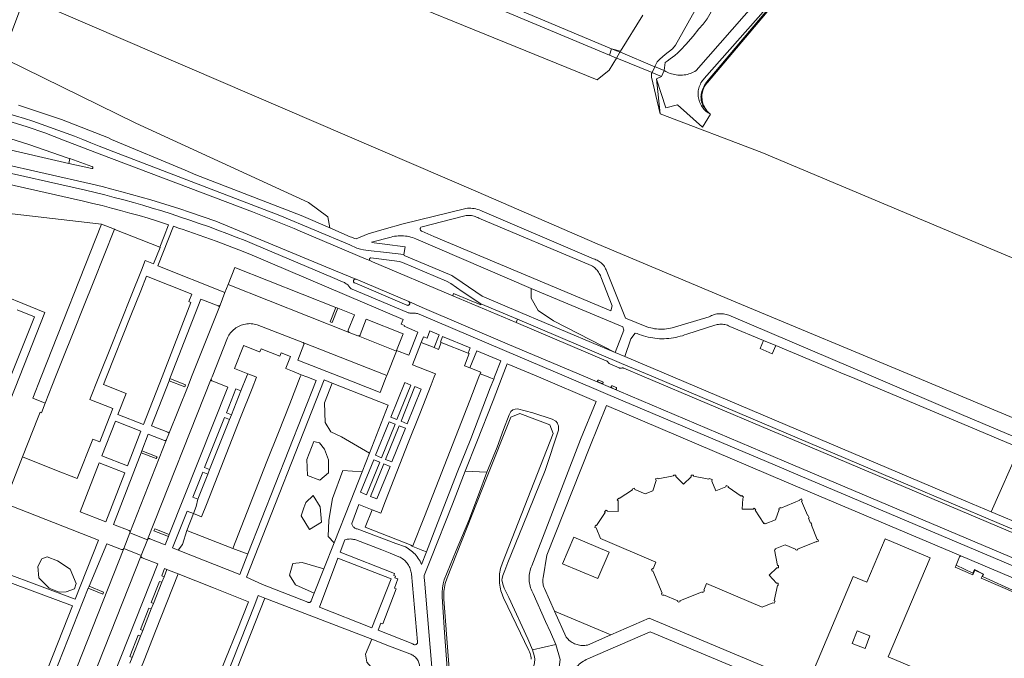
# Model space of a CAD drawing. Header units: metres. Extents: x 89888 to 94270, y 464165 to 468904.
# Tile 241 of 256: x 92539 to 92801, y 467175 to 467345. Entities that reach past the tile are written whole.
import ezdxf

# ---------------------------------------------------------------- set-up
doc = ezdxf.new("R2010")
doc.units = ezdxf.units.M
for name, color, linetype, lineweight in [('B_BEBOUWINGSGRENS_0', 251, 'CONTINUOUS', 13), ('G_GRENS_ALGEMEEN_0', 251, 'CONTINUOUS', 13), ('K_KUNSTWERKGRENS_1', 251, 'CONTINUOUS', 13), ('T_CULTUURGRENS_0', 251, 'CONTINUOUS', 13), ('T_HEK_LIJN_0', 251, 'CONTINUOUS', 13), ('V_WEGGRENS_0', 251, 'CONTINUOUS', 13), ('W_WALBESCHERMING_LIJN_0', 251, 'CONTINUOUS', 13), ('W_WATERGRENS_0', 251, 'CONTINUOUS', 13)]:
    doc.layers.add(name, color=color, linetype=linetype, lineweight=lineweight)

msp = doc.modelspace()

# ---------------------------------------------------------------- linework, layer by layer
at = {"layer": 'B_BEBOUWINGSGRENS_0'}
for p, q in [((92643.66, 467253.18), (92645.97, 467259.08)), ((92645.97, 467259.08), (92649.34, 467257.76)), ((92651.24, 467259.09), (92658.39, 467256.29)), ((92661.6, 467250.85), (92661.27, 467250)), ((92614.08, 467250.58), (92613.85, 467250)), ((92583.75, 467209.29), (92585.5, 467213.74)), ((92595.95, 467204.49), (92583.75, 467209.29))]:
    msp.add_line(p, q, dxfattribs=at)
for points in [[(92553.58, 467261.71), (92556.31, 467268.57), (92559.04, 467275.42), (92561.77, 467282.28), (92564.5, 467289.14)], [(92564.5, 467289.14), (92564.66, 467289.11), (92576.59, 467284.37)], [(92576.59, 467284.37), (92576.65, 467284.34), (92574.92, 467280.03), (92572.72, 467280.91), (92571.68, 467278.32), (92568.95, 467271.46), (92566.22, 467264.6), (92563.49, 467257.75), (92560.76, 467250.89), (92560.4, 467250), (92558.03, 467244.03), (92564.13, 467241.6), (92561.71, 467235.52), (92560.62, 467232.78), (92558.79, 467233.5), (92554.66, 467223.02), (92548.67, 467225.38), (92540.12, 467228.77)], [(92546.15, 467243.05), (92548.12, 467248), (92548.91, 467250), (92550.85, 467254.86), (92553.58, 467261.71)], [(92649.34, 467257.76), (92650.53, 467257.29), (92651.24, 467259.09)], [(92599.93, 467250.83), (92596.37, 467252.23), (92598.74, 467258.27), (92598.76, 467258.32), (92603.01, 467256.64), (92603.1, 467256.61), (92603.44, 467257.47), (92608.4, 467255.48), (92608.75, 467256.37), (92611.26, 467255.38), (92610.05, 467252.34), (92609.99, 467252.19), (92611.76, 467251.49), (92614.08, 467250.58)], [(92658.39, 467256.29), (92658.68, 467256.18), (92657.41, 467252.95), (92658.81, 467252.4)], [(92595, 467231.53), (92598.02, 467239.22), (92601.04, 467246.9), (92602.24, 467249.92), (92602.04, 467250), (92599.93, 467250.83)], [(92642.52, 467232.48), (92645.53, 467240.17), (92648.54, 467247.86), (92649.37, 467250), (92649.69, 467250.82), (92643.66, 467253.18)], [(92658.81, 467252.4), (92661.76, 467251.25), (92661.6, 467250.85)], [(92613.85, 467250), (92611.06, 467242.89), (92608.04, 467235.21), (92605.01, 467227.53), (92601.99, 467219.85), (92598.97, 467212.17), (92595.95, 467204.49)], [(92661.27, 467250), (92658.82, 467243.75), (92655.81, 467236.06), (92652.8, 467228.37), (92649.79, 467220.68), (92646.79, 467213), (92643.72, 467205.17), (92643.3, 467205.34)], [(92540.12, 467228.77), (92544.27, 467239.31), (92544.78, 467240.61), (92545.12, 467240.47), (92546.15, 467243.05)], [(92632.88, 467214.74), (92635.22, 467213.83), (92636.5, 467217.11), (92639.51, 467224.8), (92642.52, 467232.48)], [(92585.5, 467213.74), (92587.66, 467212.89), (92588.95, 467216.17), (92591.98, 467223.85), (92595, 467231.53)], [(92740.98, 467214.83), (92739.93, 467212.05), (92737.2, 467211.02), (92737.09, 467211.21), (92736.88, 467211.08), (92734.54, 467214.62), (92734.71, 467214.78), (92734.29, 467215.21), (92734, 467214.93), (92731.15, 467214.89), (92731.27, 467217.76), (92731.52, 467218.07), (92731, 467218.51), (92730.85, 467218.34), (92727.38, 467220.74), (92727.47, 467220.95), (92726.91, 467221.19), (92726.76, 467220.82), (92724.14, 467219.74), (92723.05, 467222.38), (92723.19, 467222.76), (92722.38, 467223.05), (92722.3, 467222.83), (92718.18, 467223.69), (92718.18, 467223.93), (92717.6, 467223.93), (92717.61, 467223.52), (92715.55, 467221.54), (92713.51, 467223.56), (92713.52, 467223.96), (92712.93, 467223.97), (92712.92, 467223.73), (92708.8, 467222.94), (92708.71, 467223.15), (92708.13, 467222.92), (92708.27, 467222.56), (92707.41, 467219.8), (92705.38, 467218.97), (92702.67, 467220.1), (92702.52, 467220.47), (92701.94, 467220.23), (92702.03, 467220.02), (92698.52, 467217.71), (92698.36, 467217.87), (92697.93, 467217.43), (92698.21, 467217.16), (92698.18, 467214.32), (92695.35, 467214.37), (92695.07, 467214.64), (92694.62, 467214.19), (92694.79, 467214.03), (92692.44, 467210.55), (92692.23, 467210.64), (92691.98, 467210.09), (92692.33, 467209.93), (92693.5, 467207.12), (92708.24, 467200.87), (92707.48, 467199.08), (92707.29, 467199.14), (92707.07, 467198.84), (92707.23, 467198.46), (92707.41, 467198.53), (92709.87, 467192.6), (92709.68, 467192.53), (92709.83, 467192.18), (92710.17, 467192.04), (92710.25, 467192.23), (92714.05, 467190.62), (92713.97, 467190.42), (92714.32, 467190.29), (92714.67, 467190.41), (92714.6, 467190.6), (92720.55, 467193.01), (92720.63, 467192.83), (92720.98, 467192.97), (92721.12, 467193.31), (92720.94, 467193.39), (92721.7, 467195.16), (92736.43, 467188.96), (92739.28, 467190.09), (92739.62, 467189.95), (92739.86, 467190.53), (92739.65, 467190.61), (92740.48, 467194.69), (92740.71, 467194.71), (92740.66, 467195.31), (92740.27, 467195.29), (92738.3, 467197.38), (92740.35, 467199.37), (92740.73, 467199.36), (92740.74, 467199.99), (92740.5, 467199.99), (92739.71, 467204.11), (92739.93, 467204.2), (92739.85, 467204.38), (92742.5, 467205.47), (92745.26, 467204.34), (92745.21, 467204.18), (92745.54, 467204.04), (92745.86, 467204.17), (92745.8, 467204.32), (92750.84, 467206.36)], [(92750.84, 467206.36), (92750.9, 467206.21), (92751.4, 467206.41), (92751.2, 467206.91), (92751.05, 467206.84), (92749.5, 467210.64), (92749.65, 467210.7), (92749.42, 467211.27), (92749.27, 467211.21), (92748.73, 467212.54), (92748.88, 467212.6), (92748.58, 467213.34), (92748.43, 467213.28), (92746.89, 467217.06), (92747.04, 467217.12), (92746.83, 467217.62), (92746.34, 467217.42), (92746.4, 467217.27), (92741.38, 467215.22), (92741.32, 467215.37), (92740.96, 467215.22), (92740.82, 467214.9), (92740.98, 467214.83)], [(92643.3, 467205.34), (92631.07, 467210.12), (92632.88, 467214.74)], [(92686.48, 467207.53), (92683.46, 467200.4), (92692.84, 467196.49), (92695.8, 467203.49), (92686.48, 467207.53)], [(92802.01, 467162.19), (92769.9, 467175.77), (92781, 467202.01), (92769.05, 467207.06), (92764.19, 467195.55), (92760.59, 467197.07)], [(92569.34, 467167.29), (92572.37, 467174.9), (92575.4, 467182.51), (92578.42, 467190.12), (92581.45, 467197.73)], [(92581.45, 467197.73), (92590.77, 467194.03), (92600.09, 467190.32)], [(92760.59, 467197.07), (92749.6, 467171.08), (92762.91, 467165.45), (92763.55, 467166.96), (92797.88, 467152.44), (92841.64, 467133.93), (92845.77, 467143.69), (92844.01, 467144.44), (92846.04, 467149.23), (92847.99, 467148.48), (92849.1, 467151.3), (92847.22, 467152.02), (92848.12, 467154.16), (92859.79, 467149.22), (92866.93, 467166.08), (92844.35, 467175.63), (92837.22, 467158.77), (92838.23, 467158.35), (92834.11, 467148.62), (92802.01, 467162.19)], [(92600.09, 467190.32), (92597.06, 467182.71), (92594.04, 467175.1), (92591.01, 467167.49), (92587.98, 467159.88), (92584.96, 467152.27), (92581.93, 467144.66), (92579.96, 467139.71), (92579.92, 467139.6), (92577.12, 467140.72), (92576.1, 467138.13), (92570.68, 467140.26), (92570.7, 467140.32), (92569.59, 467140.76), (92567.53, 467141.56), (92568.05, 467142.89), (92559.82, 467146.13), (92560.97, 467149.04), (92562.32, 467152.46), (92562.85, 467153.83)], [(92765.03, 467181.3), (92761.63, 467182.62), (92760.33, 467179.27), (92763.74, 467177.96), (92765.03, 467181.3)]]:
    msp.add_lwpolyline(points, dxfattribs=at)
at = {"layer": 'G_GRENS_ALGEMEEN_0'}
for p, q in [((92708.38, 467329.06), (92709.32, 467319.75)), ((92671.14, 467264.41), (92671.51, 467265.28))]:
    msp.add_line(p, q, dxfattribs=at)
msp.add_lwpolyline([(92721.65, 467320.75), (92721.7, 467320.69), (92721.94, 467320.41), (92722.19, 467320.15), (92722.46, 467319.9), (92722.75, 467319.67)], dxfattribs=at)
at = {"layer": 'K_KUNSTWERKGRENS_1'}
for p, q in [((92695.9, 467335.34), (92696.47, 467337.05)), ((92698.69, 467336.13), (92696.47, 467337.05)), ((92695.9, 467335.34), (92697.78, 467334.58)), ((92698.79, 467336.09), (92698.69, 467336.13)), ((92707.95, 467332.28), (92698.79, 467336.09)), ((92709.75, 467329.67), (92710.45, 467331.24))]:
    msp.add_line(p, q, dxfattribs=at)
for points in [[(92697.78, 467334.58), (92697.83, 467334.56), (92707.2, 467330.71)], [(92710.45, 467331.24), (92708.29, 467332.14), (92707.95, 467332.28)], [(92707.2, 467330.71), (92707.62, 467330.54), (92709.75, 467329.67)]]:
    msp.add_lwpolyline(points, dxfattribs=at)
at = {"layer": 'T_CULTUURGRENS_0'}
for p, q in [((92696.47, 467337.05), (92698.87, 467336.42)), ((92664.34, 467249.73), (92665.18, 467249.44)), ((92804.72, 467231.17), (92797.22, 467214.21)), ((92657.62, 467224.95), (92663.37, 467224.72)), ((92646.38, 467203.97), (92647.33, 467203.64)), ((92599.05, 467203.32), (92599.92, 467203.04)), ((92582.1, 467134.92), (92604.46, 467191.35)), ((92601.76, 467189.65), (92602.71, 467192.03)), ((92602.71, 467192.03), (92604.46, 467191.35)), ((92577.87, 467129.61), (92601.76, 467189.65)), ((92675.47, 467177.61), (92681.66, 467178.99))]:
    msp.add_line(p, q, dxfattribs=at)
for points in [[(92621.65, 467289.51), (92621.16, 467292.42), (92616.02, 467296.23), (92570.21, 467317.29), (92535.76, 467334.21), (92535.6, 467337.14), (92539.45, 467347.29), (92532.56, 467354.3)], [(92721.65, 467320.75), (92720.69, 467322.02), (92720.56, 467322.33), (92720.45, 467322.65), (92720.35, 467322.97), (92720.28, 467323.3), (92720.23, 467323.63), (92720.2, 467323.97), (92720.19, 467324.3), (92720.21, 467324.64), (92720.24, 467324.97), (92720.29, 467325.3), (92720.43, 467325.73), (92720.58, 467326.15), (92720.75, 467326.57), (92720.94, 467326.97), (92721.15, 467327.37), (92721.38, 467327.76), (92721.62, 467328.14), (92743.1, 467353.67), (92745.98, 467351.74)], [(92738.72, 467348.02), (92721.91, 467328.13), (92721.67, 467327.84), (92721.45, 467327.55), (92721.25, 467327.24), (92721.07, 467326.92), (92720.92, 467326.59), (92720.78, 467326.24), (92720.67, 467325.9), (92720.58, 467325.54), (92720.51, 467325.18), (92720.46, 467324.81), (92720.44, 467324.45), (92720.44, 467324.08), (92720.47, 467323.71), (92720.51, 467323.35), (92720.59, 467322.99), (92720.68, 467322.63), (92720.8, 467322.28), (92720.94, 467321.94), (92721.1, 467321.61), (92721.28, 467321.29), (92721.48, 467320.99), (92721.65, 467320.75)], [(92561.06, 467290.55), (92512.09, 467296.2), (92509.86, 467296.26)], [(92675.1, 467273.48), (92675.1, 467270.85), (92676.94, 467267.62), (92681.09, 467264.85), (92697.43, 467256.47)], [(92622.34, 467248.37), (92620.24, 467243.08), (92620.43, 467237.93), (92621.93, 467235.4), (92624.74, 467234.09), (92632.18, 467229.75)], [(92663.37, 467224.72), (92666.14, 467231.32), (92667.8, 467236.09), (92669.24, 467239.97), (92669.74, 467240.8), (92670.28, 467241.25), (92670.86, 467241.46), (92671.51, 467241.5), (92675.59, 467240.45), (92680.71, 467238.76), (92681.64, 467238.26), (92682.09, 467237.71), (92682.21, 467237.38), (92682.34, 467237), (92682.38, 467235.9), (92678.87, 467225.16), (92672.96, 467210.79), (92668.96, 467200.73), (92668.13, 467198.63), (92667.63, 467197.29), (92667.43, 467196.54), (92667.37, 467196.17), (92667.59, 467195.01), (92667.97, 467193.96), (92669.2, 467191.47), (92674.21, 467180.51), (92675.47, 467177.61)], [(92619.03, 467222.64), (92621.37, 467224.53), (92621.37, 467228), (92620.24, 467230.81), (92618.93, 467232.49), (92617.76, 467232.79), (92617.43, 467232.87), (92615.56, 467228.09), (92615.75, 467223.87), (92619.03, 467222.64)], [(92630.23, 467224.8), (92625.12, 467225.14), (92622.38, 467217.76), (92621.43, 467211.99), (92621.24, 467207.63), (92622.81, 467205.98)], [(92641.02, 467121.07), (92643.32, 467127.15), (92648.89, 467140.58), (92652.41, 467151.12), (92653.67, 467154.9), (92653.83, 467155.72), (92653.85, 467157.29), (92653.07, 467169.22), (92652.15, 467182.22), (92651.51, 467191.69), (92651.49, 467192.88), (92651.55, 467193.95), (92651.78, 467195.11), (92652.04, 467196.14), (92655.24, 467203.97), (92658.54, 467211.95), (92661.18, 467218.75), (92663.37, 467224.72)], [(92616.33, 467209.49), (92619.5, 467211.5), (92619.12, 467215.53), (92617.25, 467218.53), (92615.28, 467216.66), (92614.81, 467215.31), (92614.06, 467213.19), (92616.33, 467209.49)], [(92583.75, 467209.29), (92582.55, 467205.51), (92581.46, 467204.05)], [(92545.23, 467201.77), (92544.23, 467199.67), (92544.48, 467196.74), (92547.17, 467193.99), (92549.85, 467192.93), (92551.73, 467193.02), (92553.91, 467193.8), (92554.38, 467195.21), (92552.73, 467199.02), (92549.45, 467201.24), (92546.7, 467202.27), (92545.23, 467201.77)], [(92577.69, 467197.01), (92577.07, 467197.25), (92577.83, 467199.17), (92578.45, 467198.93)], [(92620.1, 467199.11), (92614.34, 467200.73), (92611.91, 467200.54), (92610.97, 467197.45), (92612.56, 467194.83), (92617.53, 467192.6)], [(92574.89, 467189.93), (92574.26, 467190.17), (92576.48, 467195.77), (92577.1, 467195.53)], [(92572.06, 467182.77), (92571.43, 467183.01), (92573.68, 467188.68), (92574.3, 467188.44)], [(92569.21, 467175.56), (92568.58, 467175.8), (92570.83, 467181.49), (92571.46, 467181.25)], [(92632.87, 467180.39), (92631.12, 467176.46), (92631.48, 467174.36), (92632.64, 467172.97), (92637.01, 467171.34)], [(92675.47, 467177.61), (92675.96, 467176.11), (92676.07, 467175.22), (92675.98, 467174.03), (92673.95, 467166.75), (92670, 467156.86), (92667.26, 467150.14), (92663.71, 467142.58), (92660.81, 467135.78), (92655.39, 467120.8), (92653.82, 467117.01)]]:
    msp.add_lwpolyline(points, dxfattribs=at)
at = {"layer": 'T_HEK_LIJN_0'}
for p, q in [((92561.06, 467290.55), (92564.5, 467289.14)), ((92595.95, 467204.49), (92599.05, 467203.32)), ((92578.45, 467198.93), (92577.69, 467197.01)), ((92581.45, 467197.73), (92578.45, 467198.93)), ((92787.88, 467200.05), (92787.79, 467200.09)), ((92577.69, 467197.01), (92577.1, 467195.53)), ((92577.1, 467195.53), (92574.89, 467189.93)), ((92574.3, 467188.44), (92572.06, 467182.77)), ((92574.89, 467189.93), (92574.3, 467188.44)), ((92681.34, 467187.87), (92696.31, 467181.59)), ((92572.06, 467182.77), (92571.46, 467181.25)), ((92571.46, 467181.25), (92569.21, 467175.56)), ((92569.21, 467175.56), (92568.63, 467174.08))]:
    msp.add_line(p, q, dxfattribs=at)
for points in [[(92546.15, 467243.05), (92542.9, 467244.38), (92545.11, 467250), (92561.06, 467290.55)], [(92664.34, 467249.73), (92663.69, 467250), (92661.6, 467250.85)], [(92643.3, 467205.34), (92643.24, 467205.16), (92646.38, 467203.97)], [(92795.18, 467197.69), (92792.76, 467198.87), (92792.35, 467197.98), (92787.88, 467200.05)], [(92820.15, 467186.34), (92820.53, 467187.2), (92818.25, 467188.21), (92817.84, 467187.28), (92806.39, 467192.12), (92806.74, 467192.99), (92804.2, 467193.94), (92803.86, 467193.03), (92794.89, 467197.06), (92795.18, 467197.69)]]:
    msp.add_lwpolyline(points, dxfattribs=at)
at = {"layer": 'V_WEGGRENS_0'}
for p, q in [((92709.75, 467329.67), (92708.38, 467329.06)), ((92533.55, 467314.23), (92541.77, 467311.64)), ((92552.41, 467306.64), (92531.38, 467311.43)), ((92558.64, 467301.11), (92530.48, 467307.47)), ((92552.66, 467307.89), (92552.41, 467306.64)), ((92552.41, 467306.64), (92558.54, 467305.24)), ((92628.58, 467275.92), (92623.22, 467278.13)), ((92594.69, 467274.49), (92593.86, 467272.38)), ((92594.69, 467274.49), (92626.81, 467261.8)), ((92593.86, 467272.38), (92592.54, 467269.06)), ((92646.18, 467268.39), (92642.62, 467269.96)), ((92671.14, 467264.41), (92654.29, 467271.54)), ((92661.77, 467269.39), (92671.51, 467265.28)), ((92645.42, 467266.6), (92668.02, 467257.01)), ((92668.78, 467258.81), (92646.18, 467268.39)), ((92697.43, 467256.47), (92672.28, 467267.11)), ((92648.23, 467262.18), (92650.7, 467261.18)), ((92650.7, 467261.18), (92649.34, 467257.76)), ((92699.75, 467262.38), (92697.43, 467256.47)), ((92636.82, 467250.38), (92614.56, 467259.16)), ((92629.22, 467260.88), (92639.36, 467256.83)), ((92689.53, 467250), (92668.78, 467258.81)), ((92736.77, 467259.68), (92740.06, 467258.3)), ((92636.82, 467250.38), (92639.36, 467256.83)), ((92639.36, 467256.83), (92639.42, 467256.99)), ((92699.95, 467255.4), (92697.43, 467256.47)), ((92712.69, 467250), (92699.95, 467255.4)), ((92573.31, 467206.87), (92590.23, 467249.52)), ((92579.01, 467248.98), (92579.22, 467249.54)), ((92599.54, 467196.84), (92620.16, 467249.23)), ((92618.03, 467249.02), (92599.92, 467203.04)), ((92620.16, 467249.23), (92622.34, 467248.37)), ((92637.9, 467239.32), (92641.6, 467248.48)), ((92598.1, 467246.26), (92595.58, 467239.95)), ((92595.1, 467238.73), (92589.78, 467225.4)), ((92595.1, 467238.73), (92595.58, 467239.95)), ((92633.82, 467229.21), (92637.42, 467238.11)), ((92568.65, 467208.66), (92578.38, 467233.35)), ((92579, 467234.9), (92578.38, 467233.35)), ((92571.6, 467229.88), (92571.8, 467230.41)), ((92629.85, 467219.38), (92633.33, 467228.01)), ((92632.18, 467229.75), (92630.23, 467224.8)), ((92589.29, 467224.18), (92589.78, 467225.4)), ((92630.23, 467224.8), (92627.15, 467216.98)), ((92589.29, 467224.18), (92586.67, 467217.59)), ((92627.15, 467216.98), (92622.81, 467205.98)), ((92629.37, 467216.12), (92632.88, 467214.74)), ((92843.31, 467194.72), (92797.22, 467214.21)), ((92568.65, 467208.66), (92566.99, 467204.45)), ((92573.29, 467206.82), (92568.65, 467208.66)), ((92571.61, 467202.6), (92573.29, 467206.82)), ((92573.29, 467206.82), (92573.31, 467206.87)), ((92577.98, 467205.43), (92578.87, 467207.66)), ((92579.08, 467208.2), (92578.87, 467207.66)), ((92566.99, 467204.45), (92549.97, 467161.43)), ((92566.99, 467204.45), (92571.61, 467202.6)), ((92581.46, 467204.05), (92579.96, 467204.65)), ((92597.76, 467197.55), (92581.46, 467204.05)), ((92622.81, 467205.98), (92620.1, 467199.11)), ((92520.15, 467201.71), (92553.37, 467189.23)), ((92551.04, 467150.67), (92571.61, 467202.6)), ((92599.92, 467203.04), (92597.76, 467197.55)), ((92647.33, 467203.64), (92646.04, 467200.26)), ((92564.19, 467170.57), (92576.02, 467200.43)), ((92620.1, 467199.11), (92617.53, 467192.6)), ((92554.1, 467191.08), (92535.18, 467198.12)), ((92603.82, 467194.96), (92599.54, 467196.84)), ((92557.57, 467193.93), (92557.77, 467194.48)), ((92604.46, 467191.35), (92632.87, 467180.39)), ((92553.37, 467189.23), (92542.82, 467162.55))]:
    msp.add_line(p, q, dxfattribs=at)
for points in [[(92761.7, 467411.73), (92761.53, 467410.37), (92758.22, 467405.15), (92749.63, 467392.43), (92745.54, 467386.13), (92741.44, 467378.78), (92738.7, 467373.88), (92735.71, 467369.11), (92731.65, 467362.2), (92726.54, 467353.25), (92721.85, 467345.01), (92720.79, 467343.58), (92719.62, 467342.31), (92718.11, 467340.38), (92716.15, 467338.17), (92714.81, 467336.73), (92714.05, 467335.96), (92713.23, 467335.29), (92711.99, 467334.34), (92711.19, 467333.77), (92710.73, 467333.42), (92710.45, 467331.24)], [(92547.61, 467392.27), (92555.5, 467388.97), (92565.98, 467389.78), (92572.63, 467388.22), (92573.04, 467388.12), (92573.45, 467387.99), (92573.85, 467387.85), (92574.24, 467387.69), (92574.62, 467387.51), (92575, 467387.32), (92575.36, 467387.1), (92575.72, 467386.87), (92576.06, 467386.62), (92580.4, 467383.74), (92695.9, 467335.34)], [(92696.47, 467337.05), (92661.06, 467351.98), (92661.4, 467352.77), (92659.47, 467353.42), (92659.19, 467352.74), (92624.89, 467367.08), (92625.24, 467367.95), (92623.47, 467368.72), (92623.01, 467367.84), (92586.54, 467383.09), (92585.02, 467383.73), (92584.83, 467383.81)], [(92710.45, 467331.24), (92710.82, 467331.03), (92711.19, 467330.83), (92711.58, 467330.66), (92711.97, 467330.5), (92712.38, 467330.37), (92712.78, 467330.26), (92713.2, 467330.17), (92713.62, 467330.1), (92714.04, 467330.05), (92714.46, 467330.03), (92714.89, 467330.03), (92715.31, 467330.05), (92715.73, 467330.1), (92716.15, 467330.16), (92716.57, 467330.25), (92716.97, 467330.36), (92717.38, 467330.5), (92717.77, 467330.65), (92718.16, 467330.83), (92718.54, 467331.02), (92718.9, 467331.23), (92754.57, 467371.91)], [(92722.75, 467319.67), (92722.42, 467319.85), (92722.1, 467320.05), (92721.8, 467320.26), (92721.51, 467320.5), (92721.23, 467320.75), (92720.97, 467321.02), (92720.73, 467321.3), (92720.5, 467321.6), (92720.3, 467321.92), (92720.11, 467322.24), (92719.95, 467322.58), (92719.81, 467322.92), (92719.68, 467323.28), (92719.59, 467323.64), (92719.51, 467324.01), (92719.46, 467324.38), (92719.43, 467324.75), (92719.42, 467325.12), (92719.44, 467325.5), (92719.48, 467325.87), (92719.54, 467326.24), (92719.63, 467326.6), (92719.73, 467326.96), (92719.87, 467327.31), (92720.02, 467327.65), (92720.19, 467327.99), (92720.38, 467328.31), (92720.6, 467328.61), (92720.83, 467328.91), (92721.08, 467329.19), (92751.06, 467363.13)], [(92708.38, 467329.06), (92708.4, 467328.99), (92710.89, 467321.34), (92713.97, 467322.12), (92720.63, 467316.27), (92722.75, 467319.67)], [(92621.65, 467289.51), (92614.07, 467292.78), (92586.15, 467303.6), (92583.29, 467304.8), (92563.75, 467312.99), (92562.92, 467313.45), (92550.49, 467318.31), (92539.04, 467322.1)], [(92561.21, 467310.91), (92560.46, 467311.23), (92558.29, 467312.12), (92556.11, 467312.99), (92553.92, 467313.84), (92551.73, 467314.66), (92549.52, 467315.47), (92547.31, 467316.27), (92545.09, 467317.04), (92542.87, 467317.79), (92540.64, 467318.52), (92538.28, 467319.25), (92535.37, 467320.17)], [(92534.82, 467318.39), (92541.32, 467316.3), (92546.07, 467314.72), (92551.03, 467312.82), (92560.44, 467309.13)], [(92541.77, 467311.64), (92552.27, 467308.03), (92552.66, 467307.89)], [(92631.83, 467283.5), (92630.61, 467283.7), (92629.79, 467283.86), (92628.86, 467284.15), (92626.97, 467285.07), (92608.44, 467292.85), (92564.38, 467309.69), (92561.21, 467310.91)], [(92560.44, 467309.13), (92601.14, 467293.74), (92603.38, 467292.89), (92605.6, 467292.03), (92607.82, 467291.15), (92610.04, 467290.25), (92612.24, 467289.33), (92614.45, 467288.4), (92631.32, 467281.27), (92632.3, 467280.85)], [(92558.58, 467305.77), (92558.52, 467305.79), (92552.66, 467307.89)], [(92558.54, 467305.24), (92558.61, 467305.25), (92558.68, 467305.28), (92558.74, 467305.32), (92558.78, 467305.38), (92558.8, 467305.45), (92558.81, 467305.53), (92558.79, 467305.6), (92558.76, 467305.66), (92558.71, 467305.72), (92558.65, 467305.75), (92558.58, 467305.77)], [(92527.67, 467303.07), (92556.27, 467296.61), (92558.75, 467296.03), (92561.23, 467295.42), (92563.7, 467294.79), (92566.16, 467294.14), (92568.62, 467293.47), (92571.07, 467292.77), (92573.51, 467292.06), (92575.95, 467291.32), (92578.9, 467290.33), (92577.74, 467287.35), (92576.59, 467284.37)], [(92530.04, 467305.53), (92530.87, 467305.34), (92556.87, 467299.5), (92559.42, 467298.89), (92561.96, 467298.26), (92564.49, 467297.61), (92567.02, 467296.93), (92569.54, 467296.23), (92572.06, 467295.52), (92574.57, 467294.77), (92577.07, 467294.01), (92579.56, 467293.22), (92582.05, 467292.41), (92584.53, 467291.58), (92587.01, 467290.73), (92589.47, 467289.85), (92591.93, 467288.96), (92594.38, 467288.04), (92596.82, 467287.1), (92599.25, 467286.14), (92601.68, 467285.16), (92622.41, 467276.36)], [(92623.22, 467278.13), (92591.4, 467291.28), (92584.44, 467293.73), (92581.89, 467294.57), (92579.33, 467295.38), (92576.77, 467296.17), (92574.2, 467296.95), (92571.62, 467297.7), (92569.04, 467298.42), (92566.45, 467299.13), (92563.85, 467299.81), (92561.25, 467300.47), (92558.64, 467301.11)], [(92854.56, 467212.53), (92789.36, 467240.05), (92765.96, 467250), (92727.56, 467266.33), (92727.23, 467266.46), (92726.88, 467266.56), (92726.53, 467266.65), (92726.18, 467266.71), (92725.82, 467266.75), (92725.46, 467266.77), (92725.1, 467266.77), (92724.74, 467266.74), (92724.39, 467266.69), (92724.03, 467266.61), (92723.69, 467266.52), (92723.35, 467266.4), (92723.01, 467266.26), (92722.69, 467266.1), (92722.38, 467265.92), (92712.58, 467263.01), (92712.06, 467262.89), (92711.54, 467262.8), (92711.02, 467262.73), (92710.5, 467262.68), (92709.97, 467262.66), (92709.44, 467262.66), (92708.92, 467262.68), (92708.39, 467262.72), (92707.87, 467262.79), (92707.35, 467262.89), (92706.84, 467263), (92706.33, 467263.14), (92705.82, 467263.3), (92700.19, 467265.55), (92695.02, 467278.38), (92694.88, 467278.68), (92694.73, 467278.97), (92694.56, 467279.25), (92694.37, 467279.52), (92694.16, 467279.77), (92693.93, 467280.01), (92693.7, 467280.23), (92693.44, 467280.44), (92693.17, 467280.63), (92692.9, 467280.8), (92692.6, 467280.95), (92692.3, 467281.09), (92692, 467281.2), (92691.68, 467281.29), (92662.13, 467293.99), (92661.72, 467294.16), (92661.3, 467294.31), (92660.87, 467294.44), (92660.44, 467294.54), (92660.01, 467294.63), (92659.57, 467294.69), (92659.12, 467294.72), (92658.68, 467294.73), (92658.24, 467294.72), (92657.79, 467294.68), (92641.13, 467290.64), (92636.12, 467289.22), (92631.89, 467287.96), (92628.66, 467286.65)], [(92645.82, 467289.68), (92645.75, 467289.57), (92645.71, 467289.45), (92645.68, 467289.33), (92645.68, 467289.2), (92645.7, 467289.08), (92645.74, 467288.96), (92645.8, 467288.85), (92645.89, 467288.75), (92645.99, 467288.67), (92646.1, 467288.61), (92649.3, 467287.23), (92696.26, 467267.52), (92696.64, 467268.81), (92693.59, 467276.54), (92693.48, 467276.86), (92693.34, 467277.16), (92693.19, 467277.46), (92693.02, 467277.74), (92692.83, 467278.02), (92692.62, 467278.28), (92692.4, 467278.53), (92692.17, 467278.77), (92691.92, 467278.99), (92691.65, 467279.2), (92691.38, 467279.39), (92691.09, 467279.56), (92661.26, 467292.07), (92660.95, 467292.24), (92660.63, 467292.39), (92660.3, 467292.52), (92659.96, 467292.62), (92659.61, 467292.71), (92659.26, 467292.77), (92658.91, 467292.8), (92658.55, 467292.81), (92658.19, 467292.8), (92657.84, 467292.77), (92657.49, 467292.71), (92657.14, 467292.62), (92645.82, 467289.68)], [(92593.86, 467272.38), (92576.06, 467279.47), (92580.23, 467289.95), (92581.83, 467289.4), (92582.49, 467289.18), (92585.51, 467288.13), (92588.52, 467287.06), (92591.52, 467285.96), (92594.52, 467284.85), (92597.51, 467283.71), (92600.48, 467282.55), (92641.16, 467265.2)], [(92628.66, 467286.65), (92628.35, 467286.75), (92628.04, 467286.84), (92627.73, 467286.94), (92627.42, 467287.05), (92627.11, 467287.16), (92621.65, 467289.51)], [(92632.73, 467285.78), (92637.95, 467287.09), (92638.41, 467287.21), (92638.88, 467287.3), (92639.36, 467287.37), (92639.84, 467287.42), (92640.31, 467287.44), (92640.79, 467287.44), (92641.27, 467287.42), (92641.75, 467287.37), (92642.22, 467287.3), (92642.69, 467287.2), (92643.15, 467287.09), (92643.61, 467286.95), (92644.06, 467286.78), (92644.5, 467286.6), (92675.1, 467273.48)], [(92641.33, 467282.43), (92641.71, 467284.5), (92636.3, 467285.23), (92633.41, 467285.6), (92632.73, 467285.78)], [(92641.33, 467282.43), (92636.73, 467282.99), (92631.83, 467283.5)], [(92656.81, 467275.05), (92654.31, 467276.69), (92654.1, 467276.86), (92653.42, 467277.14), (92641.4, 467282.23), (92641.33, 467282.43)], [(92632.3, 467280.85), (92632.21, 467281.1), (92632.2, 467281.21), (92632.21, 467281.3), (92632.28, 467281.4), (92632.41, 467281.54), (92632.59, 467281.56)], [(92632.3, 467280.85), (92632.98, 467280.56), (92654.29, 467271.54)], [(92661.77, 467269.39), (92656.79, 467272.68), (92653.84, 467274.76), (92652.69, 467275.41), (92640.95, 467280.37), (92640.21, 467280.59), (92638.17, 467280.91), (92633.24, 467281.5), (92632.59, 467281.56)], [(92623.25, 467268.45), (92596.48, 467279.01), (92594.69, 467274.49)], [(92577.15, 467250), (92584.82, 467269.74), (92584.25, 467269.96), (92585.03, 467271.92), (92573.03, 467276.7), (92571.5, 467272.86)], [(92622.41, 467276.36), (92625.09, 467275.22), (92625.34, 467275.12), (92625.57, 467275.01), (92625.8, 467274.87), (92626.02, 467274.72), (92626.23, 467274.56), (92626.43, 467274.39), (92626.96, 467273.71), (92627.07, 467273.6), (92627.2, 467273.5), (92627.34, 467273.4), (92627.48, 467273.32), (92627.62, 467273.24), (92642.09, 467267.19), (92642.29, 467267.09), (92642.5, 467267.01), (92642.71, 467266.95), (92642.93, 467266.91), (92643.15, 467266.88), (92643.37, 467266.87), (92643.59, 467266.88), (92643.86, 467266.91), (92644.13, 467266.91), (92644.39, 467266.89), (92644.66, 467266.85), (92644.92, 467266.79), (92645.17, 467266.7), (92645.42, 467266.6)], [(92628.58, 467275.92), (92628.47, 467275.93), (92628.36, 467275.91), (92628.26, 467275.88), (92628.16, 467275.82), (92628.08, 467275.74), (92628.02, 467275.65), (92627.97, 467275.55), (92627.95, 467275.44), (92627.96, 467275.33), (92627.98, 467275.22), (92628.03, 467275.12), (92628.1, 467275.03), (92628.18, 467274.96), (92628.28, 467274.91), (92642.15, 467269.02), (92642.25, 467268.99), (92642.35, 467268.98), (92642.46, 467268.99), (92642.56, 467269.02), (92642.66, 467269.07), (92642.74, 467269.14), (92642.8, 467269.22), (92642.85, 467269.31), (92642.88, 467269.42), (92642.89, 467269.52), (92642.87, 467269.63), (92642.84, 467269.73), (92642.78, 467269.82), (92642.71, 467269.9), (92642.62, 467269.96)], [(92642.62, 467269.96), (92628.68, 467275.89), (92628.63, 467275.9), (92628.58, 467275.92)], [(92672.28, 467267.11), (92662.1, 467271.42), (92656.81, 467275.05)], [(92529.19, 467224.49), (92539.28, 467250), (92546.06, 467267.12), (92529.97, 467273.58)], [(92571.5, 467272.86), (92568.87, 467266.26), (92562.4, 467250), (92561.58, 467247.96), (92567.62, 467245.61), (92565.46, 467240.04), (92572.25, 467237.4), (92577.15, 467250)], [(92654.29, 467271.54), (92654.53, 467272.12), (92661.72, 467269.15), (92661.77, 467269.39)], [(92675.1, 467273.48), (92679.98, 467271.39), (92699.46, 467263.25), (92699.75, 467262.38)], [(92579, 467234.9), (92584.06, 467247.65), (92584.99, 467250), (92592.54, 467269.06)], [(92592.54, 467269.06), (92592.5, 467268.98), (92592.44, 467268.91), (92592.37, 467268.86), (92592.28, 467268.82), (92592.19, 467268.8), (92592.1, 467268.8), (92592.01, 467268.82), (92587.41, 467270.61), (92579.4, 467250), (92579.22, 467249.54)], [(92535.06, 467245.21), (92536.96, 467250), (92543.3, 467265.91), (92538.74, 467267.76)], [(92623.79, 467268.24), (92622.28, 467264.41), (92621.75, 467264.61), (92623.25, 467268.45)], [(92623.79, 467268.24), (92623.52, 467268.34), (92623.25, 467268.45)], [(92626.81, 467261.8), (92626.7, 467261.85), (92626.63, 467261.92), (92626.57, 467262.01), (92626.53, 467262.1), (92626.51, 467262.2), (92626.52, 467262.3), (92626.55, 467262.39), (92628.21, 467266.5), (92623.79, 467268.24)], [(92590.23, 467249.52), (92590.42, 467250), (92594.51, 467260.35), (92594.69, 467260.7), (92594.88, 467261.03), (92595.1, 467261.36), (92595.34, 467261.67), (92595.59, 467261.96), (92595.86, 467262.24), (92596.15, 467262.51), (92596.46, 467262.76), (92596.77, 467262.98), (92597.1, 467263.19), (92597.44, 467263.38), (92597.8, 467263.55), (92598.16, 467263.7), (92598.53, 467263.83), (92598.9, 467263.93), (92599.29, 467264.01), (92599.67, 467264.07), (92600.06, 467264.1), (92600.45, 467264.12), (92600.84, 467264.11), (92601.23, 467264.07), (92601.62, 467264.02), (92602, 467263.94), (92602.38, 467263.83), (92614.56, 467259.16)], [(92639.42, 467256.99), (92641.13, 467261.39), (92631.36, 467265.28), (92629.74, 467261.16), (92629.71, 467261.07), (92629.65, 467260.99), (92629.58, 467260.93), (92629.5, 467260.89), (92629.4, 467260.86), (92629.31, 467260.86), (92629.22, 467260.88)], [(92641.16, 467265.2), (92640.63, 467264.01), (92641.54, 467263.6)], [(92865.26, 467182.29), (92744.5, 467233.38), (92738.51, 467235.88), (92705.15, 467250), (92699.69, 467252.31), (92699.58, 467252.35), (92699.47, 467252.38), (92699.35, 467252.38), (92699.24, 467252.37), (92699.13, 467252.34), (92698.99, 467252.32), (92698.86, 467252.31), (92698.72, 467252.32), (92698.58, 467252.34), (92698.45, 467252.39), (92696, 467253.44), (92695.86, 467253.51), (92695.74, 467253.6), (92695.62, 467253.7), (92695.52, 467253.82), (92695.45, 467253.96), (92695.39, 467254.05), (92695.33, 467254.13), (92695.25, 467254.2), (92695.16, 467254.25), (92695.06, 467254.29), (92671.14, 467264.41)], [(92671.51, 467265.28), (92699.14, 467253.59), (92707.6, 467250), (92774.43, 467221.65)], [(92699.95, 467255.4), (92701.54, 467260.13), (92702.71, 467261.62), (92703.24, 467261.5), (92703.81, 467261.27), (92704.39, 467261.06), (92704.98, 467260.87), (92705.57, 467260.7), (92706.16, 467260.55), (92706.76, 467260.42), (92707.37, 467260.32), (92707.98, 467260.23), (92708.59, 467260.17), (92709.21, 467260.13), (92709.82, 467260.11), (92710.44, 467260.12), (92711.05, 467260.14), (92711.66, 467260.19), (92712.27, 467260.26), (92712.88, 467260.35), (92713.49, 467260.47), (92714.09, 467260.6), (92714.68, 467260.76), (92715.27, 467260.93), (92715.85, 467261.13), (92716.43, 467261.35), (92723.87, 467263.73), (92724.2, 467263.82), (92724.53, 467263.89), (92724.87, 467263.94), (92725.21, 467263.97), (92725.55, 467263.97), (92725.89, 467263.96), (92726.23, 467263.92), (92726.56, 467263.86), (92726.89, 467263.78), (92727.22, 467263.68), (92727.53, 467263.55), (92727.84, 467263.41), (92736.77, 467259.68)], [(92629.22, 467260.88), (92629.16, 467260.9), (92626.81, 467261.8)], [(92641.54, 467263.6), (92641.45, 467263.44), (92644.24, 467262.23), (92645.08, 467261.87), (92642.62, 467255.72), (92639.42, 467256.99)], [(92645.97, 467259.08), (92646.55, 467260.59), (92647.49, 467260.23), (92648.23, 467262.18)], [(92614.56, 467259.16), (92614.65, 467259.11), (92614.72, 467259.05), (92614.78, 467258.97), (92614.82, 467258.87), (92614.84, 467258.78), (92614.83, 467258.68), (92614.81, 467258.58), (92613.17, 467254.46), (92624.49, 467250), (92635.05, 467245.84), (92636.67, 467250), (92636.82, 467250.38)], [(92651.24, 467259.09), (92651.02, 467259.18), (92651.63, 467260.75)], [(92651.63, 467260.75), (92658.94, 467257.71), (92658.39, 467256.29)], [(92736.77, 467259.68), (92735.9, 467257.52), (92739.05, 467256.16), (92740.06, 467258.3)], [(92658.81, 467252.4), (92660.66, 467256.94), (92667.1, 467254.22)], [(92668.02, 467257.01), (92684.54, 467250), (92695.47, 467245.36), (92741.52, 467225.88), (92744.18, 467224.73), (92865.68, 467173.34), (92867.28, 467172.62)], [(92740.06, 467258.3), (92755.02, 467252.05), (92757.95, 467250.83), (92759.93, 467250), (92784.42, 467239.77), (92804.72, 467231.17)], [(92657.62, 467224.95), (92660.7, 467232.78), (92665.01, 467243.73), (92667.43, 467250), (92668.78, 467253.47)], [(92667.1, 467254.22), (92665.4, 467250), (92665.18, 467249.44)], [(92668.78, 467253.47), (92669.23, 467253.32), (92677.06, 467250), (92692.38, 467243.51)], [(92598.1, 467246.26), (92599.6, 467250), (92599.93, 467250.83)], [(92579.01, 467248.98), (92574.37, 467237.05), (92578.72, 467235.35), (92578.81, 467235.29), (92578.89, 467235.21), (92578.95, 467235.11), (92578.98, 467235.01), (92579, 467234.9)], [(92579.22, 467249.54), (92583.39, 467247.92), (92583.16, 467247.36), (92579.01, 467248.98)], [(92579.08, 467208.2), (92594.6, 467247.25), (92590.46, 467248.94), (92590.38, 467248.99), (92590.3, 467249.05), (92590.25, 467249.14), (92590.21, 467249.23), (92590.2, 467249.32), (92590.2, 467249.42), (92590.23, 467249.52)], [(92614.08, 467250.58), (92615.54, 467250), (92618.03, 467249.02)], [(92622.34, 467248.37), (92637.2, 467242.53), (92632.18, 467229.75)], [(92641.6, 467248.48), (92643.21, 467247.83), (92639.51, 467238.67), (92637.9, 467239.32)], [(92665.18, 467249.44), (92664.24, 467247.14), (92659.1, 467233.55)], [(92873.23, 467172.28), (92866.44, 467175.14), (92742.28, 467227.67), (92695.52, 467247.46), (92689.53, 467250)], [(92693.11, 467249.14), (92693.04, 467249.16), (92692.97, 467249.15), (92692.9, 467249.13), (92692.84, 467249.09), (92692.79, 467249.03), (92692.76, 467248.96), (92692.75, 467248.89), (92692.76, 467248.82), (92692.79, 467248.75), (92692.84, 467248.69), (92692.9, 467248.65), (92693.84, 467248.27), (92693.91, 467248.25), (92693.98, 467248.25), (92694.05, 467248.27), (92694.12, 467248.31), (92694.16, 467248.36), (92694.19, 467248.43), (92694.2, 467248.5), (92694.19, 467248.58), (92694.16, 467248.64), (92694.11, 467248.7), (92694.04, 467248.73), (92693.11, 467249.14)], [(92797.22, 467214.21), (92790.52, 467217.04), (92712.69, 467250)], [(92595.58, 467239.95), (92594.25, 467240.49), (92596.77, 467246.8), (92598.1, 467246.26)], [(92640.58, 467238.25), (92642.23, 467237.57), (92645.93, 467246.73), (92644.28, 467247.41), (92640.58, 467238.25)], [(92696.74, 467247.64), (92696.66, 467247.66), (92696.58, 467247.65), (92696.51, 467247.62), (92696.45, 467247.58), (92696.4, 467247.52), (92696.37, 467247.45), (92696.36, 467247.37), (92696.37, 467247.29), (92696.4, 467247.22), (92696.45, 467247.16), (92696.51, 467247.11), (92697.44, 467246.69), (92697.51, 467246.68), (92697.59, 467246.68), (92697.66, 467246.71), (92697.73, 467246.75), (92697.77, 467246.82), (92697.8, 467246.89), (92697.81, 467246.97), (92697.8, 467247.04), (92697.77, 467247.11), (92697.72, 467247.17), (92697.65, 467247.21), (92696.74, 467247.64)], [(92692.38, 467243.51), (92688.25, 467233.37), (92675.29, 467199.88), (92675.12, 467199.49), (92674.97, 467199.09), (92674.84, 467198.68), (92674.74, 467198.27), (92674.66, 467197.85), (92674.6, 467197.43), (92674.56, 467197.01), (92674.55, 467196.58), (92674.56, 467196.15), (92674.59, 467195.73), (92674.65, 467195.3), (92674.73, 467194.89), (92674.83, 467194.47), (92674.96, 467194.07), (92675.1, 467193.66), (92675.27, 467193.27), (92675.46, 467192.89), (92675.67, 467192.52), (92678.9, 467185.14), (92680.24, 467182.32), (92681.66, 467178.99)], [(92681.34, 467187.87), (92678.63, 467193.9), (92678.51, 467194.19), (92678.41, 467194.49), (92678.33, 467194.79), (92678.27, 467195.1), (92678.23, 467195.41), (92678.21, 467195.73), (92678.21, 467196.04), (92678.24, 467196.35), (92678.28, 467196.67), (92679.3, 467202.71), (92690.7, 467231.48), (92695.09, 467242.37)], [(92695.09, 467242.37), (92742.88, 467222.06), (92789.13, 467202.52)], [(92561.19, 467229.08), (92567.99, 467226.44), (92571.56, 467235.63), (92564.77, 467238.27), (92561.19, 467229.08)], [(92589.78, 467225.4), (92588.45, 467225.94), (92593.77, 467239.27), (92595.1, 467238.73)], [(92637.42, 467238.11), (92639.02, 467237.46), (92635.43, 467228.56), (92633.82, 467229.21)], [(92636.49, 467228.13), (92638.15, 467227.46), (92641.74, 467236.36), (92640.09, 467237.03), (92636.49, 467228.13)], [(92578.38, 467233.35), (92578.34, 467233.28), (92578.27, 467233.21), (92578.2, 467233.15), (92578.12, 467233.12), (92578.03, 467233.1), (92577.94, 467233.1), (92577.85, 467233.12), (92573.5, 467234.81), (92571.8, 467230.41)], [(92659.1, 467233.55), (92655.52, 467224.6), (92649.79, 467210.07), (92647.33, 467203.64)], [(92571.6, 467229.88), (92564.27, 467210.88), (92568.4, 467209.25), (92568.49, 467209.2), (92568.56, 467209.14), (92568.62, 467209.06), (92568.66, 467208.97), (92568.68, 467208.88), (92568.68, 467208.78), (92568.65, 467208.66)], [(92571.8, 467230.41), (92575.83, 467228.84), (92575.63, 467228.31), (92571.6, 467229.88)], [(92540.12, 467228.77), (92537.19, 467221.32), (92529.19, 467224.49)], [(92555.39, 467214.22), (92562.21, 467211.56), (92567.26, 467224.57), (92560.47, 467227.21), (92555.39, 467214.22)], [(92633.33, 467228.01), (92634.94, 467227.36), (92631.46, 467218.73), (92629.85, 467219.38)], [(92586.67, 467217.59), (92585.33, 467218.13), (92587.96, 467224.72), (92589.29, 467224.18)], [(92632.52, 467218.3), (92634.18, 467217.64), (92637.66, 467226.26), (92636.01, 467226.93), (92632.52, 467218.3)], [(92646.74, 467197.36), (92648.49, 467201.72), (92654.21, 467216.27), (92657.62, 467224.95)], [(92527.26, 467219.64), (92560.27, 467206.67), (92554.1, 467191.08)], [(92774.43, 467221.65), (92871.46, 467180.58), (92873.74, 467180.09), (92876.37, 467179.6)], [(92585.5, 467213.74), (92586.23, 467215.6), (92586.67, 467217.59)], [(92579.96, 467204.65), (92583.85, 467214.4), (92585.5, 467213.74)], [(92646.04, 467200.26), (92645.85, 467200.68), (92645.64, 467201.09), (92645.42, 467201.48), (92645.17, 467201.87), (92644.9, 467202.24), (92644.62, 467202.6), (92644.31, 467202.95), (92643.99, 467203.28), (92643.66, 467203.59), (92643.31, 467203.89), (92642.94, 467204.17), (92642.56, 467204.43), (92642.17, 467204.67), (92641.77, 467204.89), (92639.19, 467205.83), (92636.62, 467206.78), (92634.05, 467207.73), (92631.48, 467208.7), (92628.91, 467209.67), (92628.72, 467209.71), (92628.54, 467209.78), (92628.36, 467209.86), (92628.2, 467209.97), (92628.05, 467210.1), (92627.91, 467210.24), (92627.8, 467210.4), (92627.7, 467210.57), (92627.62, 467210.74), (92627.56, 467210.93), (92627.53, 467211.12), (92629.37, 467216.12)], [(92578.87, 467207.66), (92575.01, 467209.17), (92575.21, 467209.72), (92579.08, 467208.2)], [(92573.31, 467206.87), (92573.36, 467206.95), (92573.43, 467207.02), (92573.51, 467207.07), (92573.6, 467207.1), (92573.69, 467207.11), (92573.79, 467207.1), (92573.88, 467207.06), (92577.98, 467205.43)], [(92634.49, 467182.78), (92643.71, 467179.19), (92643.79, 467179.1), (92643.9, 467179.03), (92644.01, 467178.98), (92644.13, 467178.95), (92644.25, 467178.94), (92644.37, 467178.95), (92644.49, 467178.98), (92644.6, 467179.03), (92644.71, 467179.1), (92644.79, 467179.18), (92644.87, 467179.28), (92644.92, 467179.4), (92644.96, 467179.51), (92644.97, 467179.64), (92644.96, 467179.76), (92643.33, 467197.74), (92643.29, 467198.09), (92643.22, 467198.43), (92643.13, 467198.76), (92643.02, 467199.09), (92642.9, 467199.42), (92642.75, 467199.73), (92642.58, 467200.04), (92642.39, 467200.33), (92642.19, 467200.61), (92641.97, 467200.88), (92641.73, 467201.13), (92641.47, 467201.37), (92641.2, 467201.59), (92640.92, 467201.79), (92640.63, 467201.98), (92640.32, 467202.14), (92640.01, 467202.29), (92637.73, 467203.21), (92635.45, 467204.11), (92633.16, 467205), (92630.87, 467205.88), (92628.57, 467206.74), (92628.29, 467206.83), (92628.01, 467206.9), (92627.72, 467206.96), (92627.43, 467206.99), (92627.14, 467207.01), (92626.84, 467207), (92626.55, 467206.97), (92626.26, 467206.92), (92625.98, 467206.86), (92625.7, 467206.77), (92624.45, 467203.47)], [(92566.99, 467204.45), (92566.95, 467204.37), (92566.9, 467204.3), (92566.82, 467204.25), (92566.74, 467204.21), (92566.66, 467204.18), (92566.57, 467204.18), (92566.48, 467204.2), (92566.4, 467204.23), (92562.54, 467205.76), (92557.77, 467194.48)], [(92571.61, 467202.6), (92571.59, 467202.51), (92571.59, 467202.4), (92571.61, 467202.3), (92571.65, 467202.21), (92571.71, 467202.13), (92571.79, 467202.06), (92571.88, 467202.02), (92576.02, 467200.43)], [(92623.85, 467201.9), (92618.93, 467188.89), (92632.87, 467183.42)], [(92623.85, 467201.9), (92637.94, 467196.4), (92632.87, 467183.42)], [(92634.49, 467182.78), (92635.21, 467184.68), (92635.74, 467184.47), (92639.32, 467193.75), (92638.84, 467193.97), (92639.72, 467196.43), (92638.98, 467196.73), (92639.15, 467197.16), (92638.7, 467197.35), (92638.89, 467197.81), (92624.45, 467203.47)], [(92787.88, 467200.05), (92788.81, 467202.23), (92789.13, 467202.52)], [(92789.13, 467202.52), (92837.34, 467182.15), (92837.49, 467182.08)], [(92837.75, 467181.98), (92836.45, 467178.91), (92819.9, 467185.86), (92820.11, 467186.36), (92820.29, 467186.77), (92818.3, 467187.64), (92817.9, 467186.7), (92806.12, 467191.64), (92806.51, 467192.58), (92804.61, 467193.37), (92804.21, 467192.49), (92794.56, 467196.59), (92795.09, 467197.67), (92792.85, 467198.77), (92792.3, 467197.47), (92787.66, 467199.55), (92787.88, 467200.05)], [(92649.07, 467168.78), (92646.82, 467196.06), (92646.76, 467196.73), (92646.76, 467196.86), (92646.76, 467196.98), (92646.75, 467197.11), (92646.74, 467197.23), (92646.74, 467197.36)], [(92557.57, 467193.93), (92545.6, 467163.75), (92549.63, 467162.21), (92549.73, 467162.16), (92549.82, 467162.08), (92549.9, 467161.99), (92549.95, 467161.89), (92549.99, 467161.78), (92550.01, 467161.66), (92550, 467161.55), (92549.97, 467161.43)], [(92557.77, 467194.48), (92561.62, 467192.94), (92561.41, 467192.41), (92557.57, 467193.93)], [(92617.53, 467192.6), (92616.76, 467190.64), (92616.73, 467190.53), (92616.67, 467190.42), (92616.6, 467190.33), (92616.5, 467190.25), (92616.4, 467190.19), (92616.28, 467190.15), (92616.16, 467190.14), (92616.04, 467190.15), (92615.92, 467190.18), (92615.81, 467190.24), (92603.82, 467194.96)], [(92696.31, 467181.59), (92690.06, 467178.86), (92689.71, 467178.8), (92689.37, 467178.76), (92689.02, 467178.74), (92688.67, 467178.75), (92688.32, 467178.77), (92687.97, 467178.82), (92687.63, 467178.89), (92687.29, 467178.98), (92686.96, 467179.09), (92686.63, 467179.22), (92686.32, 467179.38), (92686.01, 467179.55), (92685.72, 467179.74), (92685.43, 467179.94), (92685.16, 467180.17), (92684.91, 467180.41), (92684.67, 467180.67), (92684.45, 467180.94), (92681.34, 467187.87)], [(92737.82, 467172.79), (92706.46, 467186.02), (92696.31, 467181.59)], [(92632.87, 467180.39), (92637.48, 467178.61), (92642.89, 467176.52), (92643.16, 467176.42), (92643.43, 467176.3), (92643.69, 467176.17), (92643.93, 467176.01), (92644.16, 467175.83), (92644.38, 467175.64), (92644.58, 467175.43), (92644.77, 467175.21), (92644.94, 467174.97), (92645.09, 467174.72), (92645.21, 467174.46), (92645.32, 467174.19), (92645.41, 467173.91), (92645.48, 467173.63), (92645.52, 467173.34), (92645.54, 467173.05), (92645.83, 467169.03)], [(92677.59, 467150.84), (92685.32, 467170.2), (92685.49, 467170.6), (92685.69, 467171.01), (92685.9, 467171.4), (92686.14, 467171.78), (92686.39, 467172.15), (92686.66, 467172.5), (92686.95, 467172.84), (92687.25, 467173.17), (92687.57, 467173.48), (92687.9, 467173.78), (92688.25, 467174.06), (92688.61, 467174.32), (92688.98, 467174.57), (92689.36, 467174.79), (92689.76, 467175), (92690.16, 467175.19), (92706.73, 467182.4), (92736.56, 467169.91)], [(92681.66, 467178.99), (92682.78, 467175.04), (92682.27, 467171.04)]]:
    msp.add_lwpolyline(points, dxfattribs=at)
at = {"layer": 'W_WALBESCHERMING_LIJN_0'}
for p, q in [((92698.87, 467336.42), (92704.8, 467345.93)), ((92697.78, 467334.58), (92698.69, 467336.13)), ((92698.69, 467336.13), (92698.87, 467336.42))]:
    msp.add_line(p, q, dxfattribs=at)
for points in [[(92900.51, 467198.34), (92856.18, 467217.01), (92798.98, 467240.84), (92777.02, 467250), (92729.91, 467269.66), (92692.65, 467285.3), (92660.4, 467299.3), (92532.56, 467354.3)], [(92692.66, 467328.77), (92695.86, 467331.33), (92697.78, 467334.58)], [(92675.15, 467175.12), (92675.1, 467175.51), (92675.03, 467175.9), (92674.94, 467176.29), (92674.82, 467176.67), (92674.68, 467177.04), (92674.52, 467177.4), (92667.81, 467191.41), (92667.61, 467191.87), (92667.42, 467192.33), (92667.25, 467192.8), (92667.11, 467193.28), (92666.98, 467193.77), (92666.88, 467194.26), (92666.8, 467194.75), (92666.74, 467195.25), (92666.7, 467195.75), (92666.68, 467196.25), (92666.68, 467196.75), (92666.71, 467197.25), (92666.75, 467197.75), (92666.82, 467198.24), (92666.91, 467198.74), (92667.02, 467199.22), (92667.15, 467199.71), (92667.3, 467200.18), (92667.48, 467200.65), (92680.94, 467234.98), (92680.12, 467237.3), (92672.13, 467240.33), (92669.76, 467239.35), (92663.3, 467223.11), (92652.8, 467196.7), (92652.62, 467196.21), (92652.46, 467195.71), (92652.31, 467195.2), (92652.19, 467194.68), (92652.09, 467194.17), (92652.01, 467193.65), (92651.95, 467193.12), (92651.92, 467192.59), (92651.9, 467192.07), (92651.91, 467191.54), (92651.94, 467191.01), (92654.47, 467157.51)]]:
    msp.add_lwpolyline(points, dxfattribs=at)
at = {"layer": 'W_WATERGRENS_0'}
msp.add_line((92707.2, 467330.71), (92707.95, 467332.28), dxfattribs=at)
for points in [[(92707.95, 467332.28), (92708.07, 467332.52), (92708.6, 467333.55), (92709.31, 467334.31), (92710.7, 467335.52), (92712.67, 467337.05), (92713.41, 467337.95), (92718.75, 467347.44), (92722.29, 467353.86), (92730.35, 467366.51), (92734.67, 467372.32), (92738.74, 467381.29), (92759.44, 467412.7)], [(92546.55, 467389.58), (92610.77, 467362.09), (92692.66, 467328.77)], [(92709.32, 467319.75), (92707.07, 467329.5), (92707.09, 467330.49), (92707.2, 467330.71)], [(92709.32, 467319.75), (92736.34, 467309.49), (92877.9, 467250), (92886.74, 467246.28), (92939.86, 467224.53)]]:
    msp.add_lwpolyline(points, dxfattribs=at)

doc.saveas('drawing.dxf')
